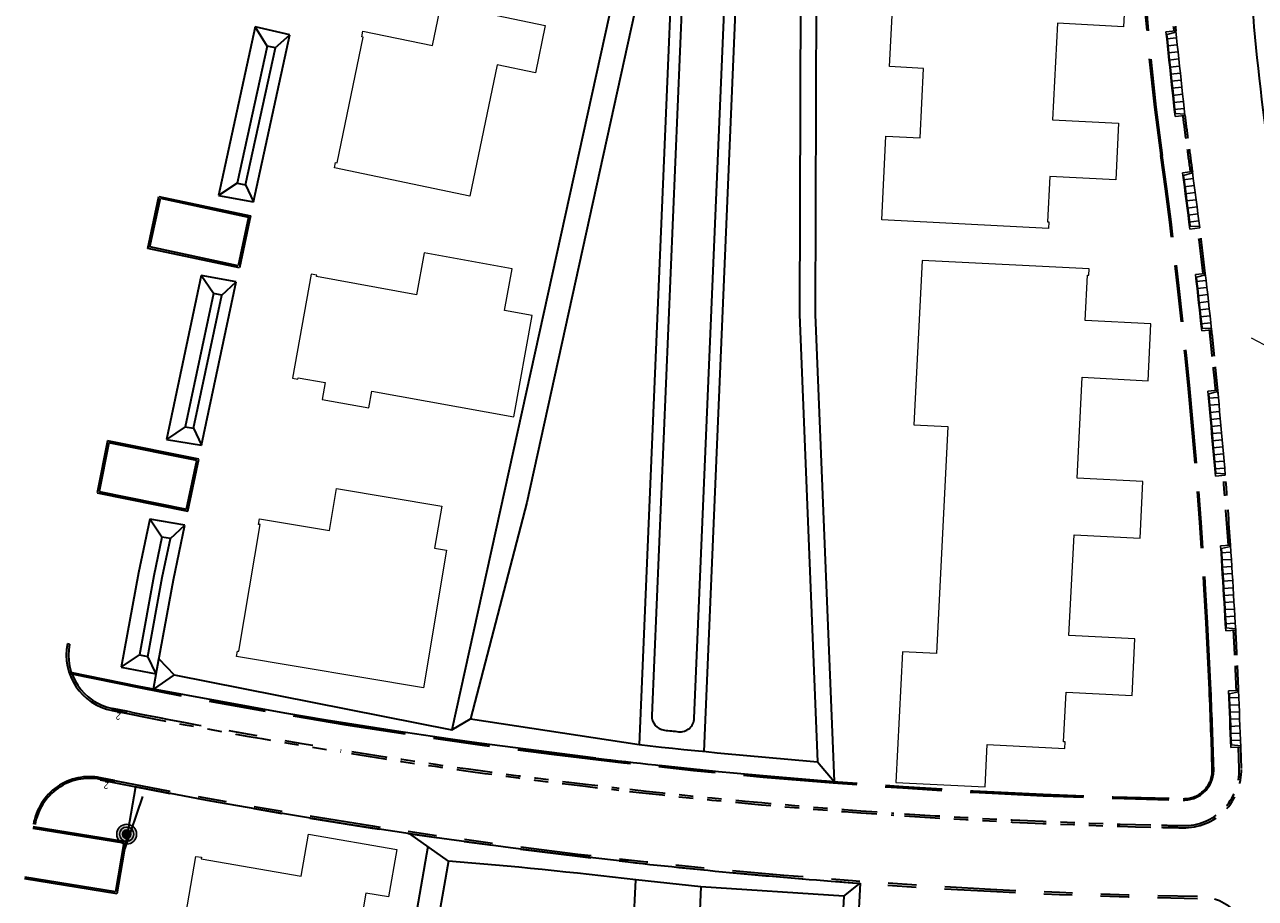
# Model space of a CAD drawing. Header units: metres. Extents: x 110548 to 110769, y 426573 to 426857.
# Tile 2 of 12: x 110548 to 110634, y 426667 to 426728. Entities that reach past the tile are written whole.
import ezdxf

# ---------------------------------------------------------------- set-up
doc = ezdxf.new("R2010")
doc.units = ezdxf.units.M
for name, pattern in [('AM-AS', [16, 10, -2, 2, -2]), ('VH-OPSLUITBAND_100X200', [16, 8, -2, 4, -2]), ('VH-OPSLUITBAND_120X250', [26, 16, -4, 2, -4]), ('VH-TROTTOIRBAND_130-150', [15, 5, -2, 2, -2, 2, -2])]:
    doc.linetypes.add(name, pattern=pattern)
for name, color, linetype, lineweight in [('B-ALG', 8, 'Continuous', 5), ('N-WE-AM-AS_WEG-G', 10, 'AM-AS', 18), ('N-WE-GW-TALUD-G', 90, 'Continuous', 35), ('N-WE-GW-WATERGANG_GREPPEL-G', 90, 'Continuous', 35), ('N-WE-VH-GOOT_BSS-G', 170, 'Continuous', 35), ('N-WE-VH-KANTOPSLUITING_OPSLUITBAND_100X200-G', 150, 'VH-OPSLUITBAND_100X200', 35), ('N-WE-VH-KANTOPSLUITING_OPSLUITBAND_120X250-G', 194, 'VH-OPSLUITBAND_120X250', 35), ('N-WE-VH-KANTOPSLUITING_TROTTOIRBAND_130 150-G', 210, 'VH-TROTTOIRBAND_130-150', 35)]:
    doc.layers.add(name, color=color, linetype=linetype, lineweight=lineweight)
doc.styles.add('NLCS-ISO', font='NLCS-ISO.ttf')

msp = doc.modelspace()

# ---------------------------------------------------------------- hatches: boundary and pattern name
h = msp.add_hatch(color=256)
h.dxf.hatch_style = 1
h.paths.add_polyline_path([(110555.71, 426671.48, 1), (110554.31, 426671.48, 1)])
h = msp.add_hatch(color=256)
h.dxf.hatch_style = 1
h.paths.add_polyline_path([(110554.71, 426671.48, 1), (110555.31, 426671.48, 1)])

# ---------------------------------------------------------------- linework, layer by layer
for p, q in [((110628.888, 426728.041), (110628.192, 426727.966)), ((110628.245, 426727.469), (110628.192, 426727.966)), ((110628.941, 426727.544), (110628.888, 426728.041)), ((110628.941, 426727.544), (110628.245, 426727.469)), ((110628.941, 426727.544), (110628.245, 426727.469)), ((110628.298, 426726.972), (110628.245, 426727.469)), ((110628.994, 426727.047), (110628.298, 426726.972)), ((110628.994, 426727.047), (110628.298, 426726.972)), ((110628.994, 426727.047), (110628.941, 426727.544)), ((110629.047, 426726.549), (110628.994, 426727.047)), ((110628.351, 426726.475), (110628.298, 426726.972)), ((110629.047, 426726.549), (110628.351, 426726.475)), ((110629.047, 426726.549), (110628.351, 426726.475)), ((110628.405, 426725.978), (110628.351, 426726.475)), ((110629.101, 426726.052), (110629.047, 426726.549)), ((110629.101, 426726.052), (110628.405, 426725.978)), ((110629.101, 426726.052), (110628.405, 426725.978)), ((110628.458, 426725.481), (110628.405, 426725.978)), ((110629.154, 426725.555), (110628.458, 426725.481)), ((110629.154, 426725.555), (110628.458, 426725.481)), ((110628.511, 426724.983), (110628.458, 426725.481)), ((110629.154, 426725.555), (110629.101, 426726.052)), ((110629.207, 426725.058), (110629.154, 426725.555)), ((110629.207, 426725.058), (110628.511, 426724.983)), ((110629.207, 426725.058), (110628.511, 426724.983)), ((110628.564, 426724.486), (110628.511, 426724.983)), ((110629.26, 426724.561), (110628.564, 426724.486)), ((110629.26, 426724.561), (110628.564, 426724.486)), ((110628.617, 426723.989), (110628.564, 426724.486)), ((110629.26, 426724.561), (110629.207, 426725.058)), ((110629.314, 426724.064), (110629.26, 426724.561)), ((110629.314, 426724.064), (110628.617, 426723.989)), ((110629.314, 426724.064), (110628.617, 426723.989)), ((110628.671, 426723.492), (110628.617, 426723.989)), ((110629.367, 426723.566), (110628.671, 426723.492)), ((110629.367, 426723.566), (110628.671, 426723.492)), ((110629.367, 426723.566), (110629.314, 426724.064)), ((110629.42, 426723.069), (110629.367, 426723.566)), ((110628.724, 426722.995), (110628.671, 426723.492)), ((110629.42, 426723.069), (110628.724, 426722.995)), ((110629.42, 426723.069), (110628.724, 426722.995)), ((110628.777, 426722.498), (110628.724, 426722.995)), ((110629.473, 426722.572), (110629.42, 426723.069)), ((110629.473, 426722.572), (110628.777, 426722.498)), ((110629.473, 426722.572), (110628.777, 426722.498)), ((110628.83, 426722), (110628.777, 426722.498)), ((110629.526, 426722.075), (110628.83, 426722)), ((110629.526, 426722.075), (110629.473, 426722.572)), ((110630.054, 426718.13), (110629.36, 426718.039)), ((110629.425, 426717.543), (110629.36, 426718.039)), ((110630.119, 426717.634), (110629.425, 426717.543)), ((110630.119, 426717.634), (110629.425, 426717.543)), ((110629.49, 426717.047), (110629.425, 426717.543)), ((110630.119, 426717.634), (110630.054, 426718.13)), ((110630.184, 426717.138), (110630.119, 426717.634)), ((110630.184, 426717.138), (110629.49, 426717.047)), ((110630.184, 426717.138), (110629.49, 426717.047)), ((110629.555, 426716.551), (110629.49, 426717.047)), ((110630.249, 426716.642), (110629.555, 426716.551)), ((110630.249, 426716.642), (110629.555, 426716.551)), ((110630.249, 426716.642), (110630.184, 426717.138)), ((110630.314, 426716.146), (110630.249, 426716.642)), ((110629.62, 426716.056), (110629.555, 426716.551)), ((110630.314, 426716.146), (110629.62, 426716.056)), ((110630.314, 426716.146), (110629.62, 426716.056)), ((110629.685, 426715.56), (110629.62, 426716.056)), ((110630.379, 426715.651), (110630.314, 426716.146)), ((110630.379, 426715.651), (110629.685, 426715.56)), ((110630.379, 426715.651), (110629.685, 426715.56)), ((110629.75, 426715.064), (110629.685, 426715.56)), ((110630.444, 426715.155), (110629.75, 426715.064)), ((110630.444, 426715.155), (110629.75, 426715.064)), ((110629.815, 426714.568), (110629.75, 426715.064)), ((110630.444, 426715.155), (110630.379, 426715.651)), ((110630.509, 426714.659), (110630.444, 426715.155)), ((110630.509, 426714.659), (110629.815, 426714.568)), ((110630.509, 426714.659), (110629.815, 426714.568)), ((110629.88, 426714.072), (110629.815, 426714.568)), ((110630.574, 426714.163), (110629.88, 426714.072)), ((110630.574, 426714.163), (110630.509, 426714.659)), ((110630.963, 426710.959), (110630.268, 426710.881)), ((110630.324, 426710.384), (110630.268, 426710.881)), ((110631.019, 426710.462), (110630.963, 426710.959)), ((110631.019, 426710.462), (110630.324, 426710.384)), ((110631.019, 426710.462), (110630.324, 426710.384)), ((110630.38, 426709.887), (110630.324, 426710.384)), ((110631.075, 426709.965), (110630.38, 426709.887)), ((110631.075, 426709.965), (110630.38, 426709.887)), ((110630.435, 426709.39), (110630.38, 426709.887)), ((110631.075, 426709.965), (110631.019, 426710.462)), ((110631.131, 426709.468), (110631.075, 426709.965)), ((110631.131, 426709.468), (110630.435, 426709.39)), ((110631.131, 426709.468), (110630.435, 426709.39)), ((110630.491, 426708.893), (110630.435, 426709.39)), ((110631.187, 426708.971), (110630.491, 426708.893)), ((110631.187, 426708.971), (110630.491, 426708.893)), ((110630.547, 426708.396), (110630.491, 426708.893)), ((110631.187, 426708.971), (110631.131, 426709.468)), ((110631.243, 426708.474), (110631.187, 426708.971)), ((110631.243, 426708.474), (110630.547, 426708.396)), ((110631.243, 426708.474), (110630.547, 426708.396)), ((110630.603, 426707.899), (110630.547, 426708.396)), ((110631.299, 426707.978), (110630.603, 426707.899)), ((110631.299, 426707.978), (110630.603, 426707.899)), ((110631.299, 426707.978), (110631.243, 426708.474)), ((110631.354, 426707.481), (110631.299, 426707.978)), ((110630.659, 426707.403), (110630.603, 426707.899)), ((110631.354, 426707.481), (110630.659, 426707.403)), ((110631.354, 426707.481), (110630.659, 426707.403)), ((110630.715, 426706.906), (110630.659, 426707.403)), ((110631.41, 426706.984), (110631.354, 426707.481)), ((110631.41, 426706.984), (110630.715, 426706.906)), ((110631.841, 426702.729), (110631.144, 426702.667)), ((110631.188, 426702.169), (110631.144, 426702.667)), ((110631.885, 426702.231), (110631.188, 426702.169)), ((110631.885, 426702.231), (110631.188, 426702.169)), ((110631.232, 426701.671), (110631.188, 426702.169)), ((110631.885, 426702.231), (110631.841, 426702.729)), ((110631.929, 426701.733), (110631.885, 426702.231)), ((110631.929, 426701.733), (110631.232, 426701.671)), ((110631.929, 426701.733), (110631.232, 426701.671)), ((110631.276, 426701.173), (110631.232, 426701.671)), ((110631.974, 426701.235), (110631.276, 426701.173)), ((110631.974, 426701.235), (110631.276, 426701.173)), ((110631.321, 426700.675), (110631.276, 426701.173)), ((110631.974, 426701.235), (110631.929, 426701.733)), ((110632.018, 426700.737), (110631.974, 426701.235)), ((110632.018, 426700.737), (110631.321, 426700.675)), ((110632.018, 426700.737), (110631.321, 426700.675)), ((110631.365, 426700.177), (110631.321, 426700.675)), ((110632.062, 426700.239), (110631.365, 426700.177)), ((110632.062, 426700.239), (110631.365, 426700.177)), ((110631.409, 426699.679), (110631.365, 426700.177)), ((110632.062, 426700.239), (110632.018, 426700.737)), ((110632.106, 426699.741), (110632.062, 426700.239)), ((110632.106, 426699.741), (110631.409, 426699.679)), ((110632.106, 426699.741), (110631.409, 426699.679)), ((110631.453, 426699.181), (110631.409, 426699.679)), ((110632.151, 426699.243), (110632.106, 426699.741)), ((110632.151, 426699.243), (110631.453, 426699.181)), ((110632.151, 426699.243), (110631.453, 426699.181)), ((110631.498, 426698.683), (110631.453, 426699.181)), ((110632.195, 426698.745), (110631.498, 426698.683)), ((110632.195, 426698.745), (110631.498, 426698.683)), ((110631.542, 426698.185), (110631.498, 426698.683)), ((110632.195, 426698.745), (110632.151, 426699.243)), ((110632.239, 426698.247), (110632.195, 426698.745)), ((110632.239, 426698.247), (110631.542, 426698.185)), ((110632.239, 426698.247), (110631.542, 426698.185)), ((110631.586, 426697.687), (110631.542, 426698.185)), ((110632.284, 426697.749), (110631.586, 426697.687)), ((110632.284, 426697.749), (110631.586, 426697.687)), ((110631.631, 426697.189), (110631.586, 426697.687)), ((110632.284, 426697.749), (110632.239, 426698.247)), ((110632.328, 426697.251), (110632.284, 426697.749)), ((110632.328, 426697.251), (110631.631, 426697.189)), ((110632.328, 426697.251), (110631.631, 426697.189)), ((110631.675, 426696.69), (110631.631, 426697.189)), ((110632.372, 426696.752), (110631.675, 426696.69)), ((110632.372, 426696.752), (110632.328, 426697.251)), ((110632.74, 426691.824), (110632.041, 426691.782)), ((110632.072, 426691.283), (110632.041, 426691.782)), ((110632.77, 426691.325), (110632.74, 426691.824)), ((110632.77, 426691.325), (110632.072, 426691.283)), ((110632.77, 426691.325), (110632.072, 426691.283)), ((110632.102, 426690.784), (110632.072, 426691.283)), ((110632.801, 426690.826), (110632.102, 426690.784)), ((110632.801, 426690.826), (110632.102, 426690.784)), ((110632.132, 426690.284), (110632.102, 426690.784)), ((110632.801, 426690.826), (110632.77, 426691.325)), ((110632.831, 426690.327), (110632.801, 426690.826)), ((110632.831, 426690.327), (110632.132, 426690.284)), ((110632.831, 426690.327), (110632.132, 426690.284)), ((110632.162, 426689.785), (110632.132, 426690.284)), ((110632.861, 426689.828), (110632.162, 426689.785)), ((110632.861, 426689.828), (110632.162, 426689.785)), ((110632.192, 426689.286), (110632.162, 426689.785)), ((110632.861, 426689.828), (110632.831, 426690.327)), ((110632.891, 426689.329), (110632.861, 426689.828)), ((110632.891, 426689.329), (110632.192, 426689.286)), ((110632.891, 426689.329), (110632.192, 426689.286)), ((110632.223, 426688.787), (110632.192, 426689.286)), ((110632.921, 426688.83), (110632.891, 426689.329)), ((110632.921, 426688.83), (110632.223, 426688.787)), ((110632.921, 426688.83), (110632.223, 426688.787)), ((110632.253, 426688.288), (110632.223, 426688.787)), ((110632.952, 426688.33), (110632.253, 426688.288)), ((110632.952, 426688.33), (110632.253, 426688.288)), ((110632.283, 426687.789), (110632.253, 426688.288)), ((110632.952, 426688.33), (110632.921, 426688.83)), ((110632.982, 426687.831), (110632.952, 426688.33)), ((110632.982, 426687.831), (110632.283, 426687.789)), ((110632.982, 426687.831), (110632.283, 426687.789)), ((110632.313, 426687.29), (110632.283, 426687.789)), ((110633.012, 426687.332), (110632.313, 426687.29)), ((110633.012, 426687.332), (110632.313, 426687.29)), ((110632.344, 426686.791), (110632.313, 426687.29)), ((110633.012, 426687.332), (110632.982, 426687.831)), ((110633.042, 426686.833), (110633.012, 426687.332)), ((110633.042, 426686.833), (110632.344, 426686.791)), ((110633.042, 426686.833), (110632.344, 426686.791)), ((110632.374, 426686.292), (110632.344, 426686.791)), ((110633.073, 426686.334), (110632.374, 426686.292)), ((110633.073, 426686.334), (110632.374, 426686.292)), ((110633.073, 426686.334), (110633.042, 426686.833)), ((110633.103, 426685.835), (110633.073, 426686.334)), ((110632.404, 426685.793), (110632.374, 426686.292)), ((110633.103, 426685.835), (110632.404, 426685.793)), ((110633.306, 426681.596), (110632.606, 426681.569)), ((110632.625, 426681.07), (110632.606, 426681.569)), ((110633.325, 426681.097), (110633.306, 426681.596)), ((110633.325, 426681.097), (110632.625, 426681.07)), ((110633.325, 426681.097), (110632.625, 426681.07)), ((110632.645, 426680.57), (110632.625, 426681.07)), ((110633.344, 426680.597), (110632.645, 426680.57)), ((110633.344, 426680.597), (110632.645, 426680.57)), ((110632.664, 426680.071), (110632.645, 426680.57)), ((110633.344, 426680.597), (110633.325, 426681.097)), ((110633.363, 426680.097), (110633.344, 426680.597)), ((110633.363, 426680.097), (110632.664, 426680.071)), ((110633.363, 426680.097), (110632.664, 426680.071)), ((110632.683, 426679.571), (110632.664, 426680.071)), ((110633.382, 426679.598), (110632.683, 426679.571)), ((110633.382, 426679.598), (110632.683, 426679.571)), ((110632.702, 426679.071), (110632.683, 426679.571)), ((110633.382, 426679.598), (110633.363, 426680.097)), ((110633.401, 426679.098), (110633.382, 426679.598)), ((110633.401, 426679.098), (110632.702, 426679.071)), ((110633.401, 426679.098), (110632.702, 426679.071)), ((110632.721, 426678.572), (110632.702, 426679.071)), ((110633.42, 426678.598), (110632.721, 426678.572)), ((110633.42, 426678.598), (110632.721, 426678.572)), ((110632.74, 426678.072), (110632.721, 426678.572)), ((110633.42, 426678.598), (110633.401, 426679.098)), ((110633.44, 426678.099), (110633.42, 426678.598)), ((110633.44, 426678.099), (110632.74, 426678.072)), ((110633.44, 426678.099), (110632.74, 426678.072)), ((110632.759, 426677.572), (110632.74, 426678.072)), ((110633.459, 426677.599), (110633.44, 426678.099)), ((110633.459, 426677.599), (110632.759, 426677.572))]:
    msp.add_line(p, q)
at = {"lineweight": 25}
for p, q in [((110628.263, 426727.773), (110628.898, 426727.947)), ((110628.295, 426727.475), (110628.263, 426727.773)), ((110628.348, 426726.977), (110628.295, 426727.475)), ((110628.401, 426726.48), (110628.348, 426726.977)), ((110628.454, 426725.983), (110628.401, 426726.48)), ((110628.508, 426725.486), (110628.454, 426725.983)), ((110628.561, 426724.989), (110628.508, 426725.486)), ((110628.614, 426724.492), (110628.561, 426724.989)), ((110628.667, 426723.994), (110628.614, 426724.492)), ((110628.72, 426723.497), (110628.667, 426723.994)), ((110628.774, 426723), (110628.72, 426723.497)), ((110628.827, 426722.503), (110628.774, 426723)), ((110628.859, 426722.205), (110628.827, 426722.503)), ((110629.516, 426722.169), (110628.859, 426722.205)), ((110629.436, 426717.847), (110630.066, 426718.036)), ((110629.475, 426717.549), (110629.436, 426717.847)), ((110629.54, 426717.054), (110629.475, 426717.549)), ((110629.605, 426716.558), (110629.54, 426717.054)), ((110629.67, 426716.062), (110629.605, 426716.558)), ((110629.734, 426715.566), (110629.67, 426716.062)), ((110629.799, 426715.07), (110629.734, 426715.566)), ((110629.864, 426714.575), (110629.799, 426715.07)), ((110629.903, 426714.277), (110629.864, 426714.575)), ((110630.562, 426714.257), (110629.903, 426714.277)), ((110630.34, 426710.687), (110630.974, 426710.865)), ((110630.373, 426710.389), (110630.34, 426710.687)), ((110630.429, 426709.892), (110630.373, 426710.389)), ((110630.485, 426709.396), (110630.429, 426709.892)), ((110630.541, 426708.899), (110630.485, 426709.396)), ((110630.597, 426708.402), (110630.541, 426708.899)), ((110630.653, 426707.905), (110630.597, 426708.402)), ((110630.709, 426707.408), (110630.653, 426707.905)), ((110630.742, 426707.11), (110630.709, 426707.408)), ((110631.4, 426707.078), (110630.742, 426707.11)), ((110631.211, 426702.472), (110631.849, 426702.635)), ((110631.238, 426702.173), (110631.211, 426702.472)), ((110631.282, 426701.675), (110631.238, 426702.173)), ((110631.326, 426701.177), (110631.282, 426701.675)), ((110631.37, 426700.679), (110631.326, 426701.177)), ((110631.415, 426700.181), (110631.37, 426700.679)), ((110631.459, 426699.683), (110631.415, 426700.181)), ((110631.503, 426699.185), (110631.459, 426699.683)), ((110631.548, 426698.687), (110631.503, 426699.185)), ((110631.592, 426698.189), (110631.548, 426698.687)), ((110631.636, 426697.691), (110631.592, 426698.189)), ((110631.68, 426697.193), (110631.636, 426697.691)), ((110631.707, 426696.894), (110631.68, 426697.193)), ((110632.364, 426696.847), (110631.707, 426696.894)), ((110632.103, 426691.585), (110632.746, 426691.729)), ((110632.122, 426691.286), (110632.103, 426691.585)), ((110632.152, 426690.787), (110632.122, 426691.286)), ((110632.182, 426690.287), (110632.152, 426690.787)), ((110632.212, 426689.788), (110632.182, 426690.287)), ((110632.242, 426689.289), (110632.212, 426689.788)), ((110632.273, 426688.79), (110632.242, 426689.289)), ((110632.303, 426688.291), (110632.273, 426688.79)), ((110632.333, 426687.792), (110632.303, 426688.291)), ((110632.363, 426687.293), (110632.333, 426687.792)), ((110632.393, 426686.794), (110632.363, 426687.293)), ((110632.424, 426686.295), (110632.393, 426686.794)), ((110632.442, 426685.995), (110632.424, 426686.295)), ((110633.097, 426685.93), (110632.442, 426685.995)), ((110632.664, 426681.371), (110633.309, 426681.501)), ((110632.675, 426681.072), (110632.664, 426681.371)), ((110632.695, 426680.572), (110632.675, 426681.072)), ((110632.714, 426680.072), (110632.695, 426680.572)), ((110632.733, 426679.573), (110632.714, 426680.072)), ((110632.752, 426679.073), (110632.733, 426679.573)), ((110632.771, 426678.574), (110632.752, 426679.073)), ((110632.79, 426678.074), (110632.771, 426678.574)), ((110632.801, 426677.774), (110632.79, 426678.074)), ((110633.455, 426677.694), (110632.801, 426677.774))]:
    msp.add_line(p, q, dxfattribs=at)
for radius in [0.7, 0.5, 0.3]:
    msp.add_circle((110555.01, 426671.48), radius)
at = {"layer": 'B-ALG', "flags": 128}
for points in [[(110608.178, 426714.727), (110608.479, 426720.619), (110610.876, 426720.497), (110611.125, 426725.391), (110608.729, 426725.513), (110609.304, 426736.798), (110621.059, 426736.198), (110621.036, 426735.749), (110620.926, 426735.755), (110620.763, 426732.559), (110625.407, 426732.322), (110625.203, 426728.327), (110620.559, 426728.564), (110620.213, 426721.773), (110624.857, 426721.536), (110624.653, 426717.541), (110620.009, 426717.778), (110619.846, 426714.582), (110619.956, 426714.577), (110619.933, 426714.127)], [(110584.489, 426728.4), (110583.796, 426725.072), (110581.104, 426725.632), (110579.179, 426716.391), (110569.634, 426718.379), (110569.715, 426718.771), (110569.823, 426718.748), (110571.666, 426727.598), (110571.559, 426727.621), (110571.64, 426728.012), (110576.535, 426726.993), (110577.147, 426729.93)], [(110582.149, 426711.29), (110575.95, 426712.412), (110575.415, 426709.46), (110568.38, 426710.735), (110568.399, 426710.843), (110568.006, 426710.914), (110566.676, 426703.574), (110567.07, 426703.502), (110567.089, 426703.611), (110568.979, 426703.268), (110568.765, 426702.088), (110572.051, 426701.492), (110572.265, 426702.673), (110582.282, 426700.859), (110583.572, 426707.983), (110581.614, 426708.338)], [(110609.161, 426675.126), (110615.453, 426674.804), (110615.606, 426677.801), (110621.069, 426677.522), (110621.092, 426677.971), (110620.982, 426677.977), (110621.16, 426681.472), (110625.804, 426681.235), (110626.008, 426685.23), (110621.364, 426685.467), (110621.726, 426692.558), (110626.37, 426692.321), (110626.574, 426696.316), (110621.93, 426696.553), (110622.292, 426703.643), (110626.936, 426703.406), (110627.139, 426707.401), (110622.495, 426707.638), (110622.659, 426710.834), (110622.769, 426710.828), (110622.791, 426711.278), (110611.037, 426711.878), (110610.446, 426700.293), (110612.842, 426700.17), (110612.027, 426684.191), (110609.63, 426684.314)], [(110577.191, 426694.575), (110576.695, 426691.616), (110577.534, 426691.476), (110575.907, 426681.771), (110562.741, 426683.978), (110562.807, 426684.373), (110562.915, 426684.355), (110564.41, 426693.27), (110564.301, 426693.289), (110564.367, 426693.683), (110569.299, 426692.856), (110569.795, 426695.815)], [(110574.027, 426670.411), (110573.448, 426667.061), (110571.862, 426667.334), (110570.698, 426660.594), (110559.031, 426662.608), (110559.012, 426662.5), (110558.618, 426662.568), (110559.887, 426669.919), (110560.281, 426669.851), (110560.262, 426669.743), (110567.308, 426668.526), (110567.818, 426671.483)]]:
    msp.add_lwpolyline(points, close=True, dxfattribs=at)
at = {"layer": 'N-WE-AM-AS_WEG-G'}
msp.add_lwpolyline([(110634.184, 426706.425), (110702.63, 426670.49), (110681.015, 426629.319), (110652.79, 426644.137, 0.015986), (110653.372, 426671.029, -0.124084), (110656.379, 426683.503), (110661.017, 426692.337)], format="xyb", dxfattribs=at)
at = {"layer": 'N-WE-GW-TALUD-G'}
for p, q in [((110592.633, 426745.712), (110577.918, 426678.832)), ((110594.283, 426745.3), (110583.178, 426694.828)), ((110602.475, 426739.141), (110602.393, 426708.054)), ((110603.575, 426739.111), (110603.493, 426708.075)), ((110594.399, 426736.776), (110591.985, 426679.837)), ((110594.98, 426679.646), (110597.396, 426736.649)), ((110595.681, 426677.302), (110598.195, 426736.616)), ((110593.218, 426727.81), (110591.098, 426677.788)), ((110602.393, 426708.054), (110603.663, 426676.578)), ((110603.493, 426708.075), (110604.82, 426675.182)), ((110583.178, 426694.828), (110579.212, 426679.591)), ((110556.894, 426681.7), (110557.277, 426683.818)), ((110557.277, 426683.818), (110558.345, 426682.7)), ((110558.345, 426682.7), (110556.893, 426681.7)), ((110558.345, 426682.7), (110577.918, 426678.832)), ((110566.143, 426680.005), (110556.893, 426681.7)), ((110569.047, 426679.517), (110566.143, 426680.005)), ((110574.02, 426678.728), (110569.047, 426679.517)), ((110577.918, 426678.832), (110579.212, 426679.591)), ((110579.212, 426679.591), (110591.098, 426677.788)), ((110577.823, 426678.175), (110574.02, 426678.728)), ((110579.824, 426677.885), (110577.823, 426678.175)), ((110588.057, 426676.828), (110579.824, 426677.885)), ((110603.663, 426676.578), (110604.82, 426675.182)), ((110555.632, 426674.809), (110554.876, 426670.477)), ((110560.935, 426673.811), (110555.632, 426674.809)), ((110556.13, 426674.14), (110554.882, 426670.476)), ((110565.409, 426673.023), (110560.935, 426673.811)), ((110570.628, 426672.165), (110565.409, 426673.023)), ((110576.676, 426671.253), (110570.628, 426672.165)), ((110577.67, 426669.586), (110574.944, 426671.515)), ((110582.039, 426670.518), (110576.676, 426671.253)), ((110576.215, 426670.615), (110573.137, 426652.79)), ((110585.978, 426670.022), (110582.039, 426670.518)), ((110590.332, 426669.521), (110585.978, 426670.022)), ((110577.661, 426669.595), (110574.974, 426654.039)), ((110590.047, 426651.642), (110590.871, 426668.255)), ((110595.434, 426667.78), (110590.871, 426668.255)), ((110595.434, 426667.78), (110595.341, 426665.584)), ((110605.508, 426667.106), (110595.434, 426667.78)), ((110595.434, 426667.78), (110595.434, 426667.78)), ((110595.434, 426667.78), (110595.434, 426667.78)), ((110606.656, 426668.024), (110605.491, 426645.191)), ((110605.508, 426667.106), (110606.656, 426668.024)), ((110605.508, 426667.106), (110604.389, 426645.189))]:
    msp.add_line(p, q, dxfattribs=at)
for centre, radius, start, end in [((110826.175, 426721.989), 233.03, 174.26064, 178.56864), ((110592.985, 426679.794), 1, 177.57298, 263.87185), ((110593.981, 426679.688), 1, 264.00871, 357.57298), ((110637.767, 427096.897), 420.5, 263.87185, 264.00871), ((110637.759, 427096.797), 421.6, 263.64564, 265.36113), ((110637.763, 427096.834), 422.936, 263.25068, 265.53265), ((110551.673, 426345.537), 325.089, 83.07456, 85.41317), ((110637.767, 427096.897), 430, 263.66662, 265.85092)]:
    msp.add_arc(centre, radius, start, end, dxfattribs=at)
at = {"layer": 'N-WE-GW-WATERGANG_GREPPEL-G'}
for p, q in [((110564.065, 426728.322), (110561.467, 426716.431)), ((110566.508, 426727.751), (110564.065, 426728.322)), ((110564.892, 426726.951), (110564.065, 426728.322)), ((110563.929, 426715.985), (110566.508, 426727.751)), ((110565.468, 426726.829), (110566.508, 426727.751)), ((110564.892, 426726.951), (110562.785, 426717.31)), ((110563.376, 426717.203), (110565.482, 426726.841)), ((110565.479, 426726.829), (110564.892, 426726.951)), ((110562.785, 426717.31), (110561.467, 426716.431)), ((110562.785, 426717.31), (110563.376, 426717.203)), ((110563.376, 426717.203), (110563.929, 426715.985)), ((110561.467, 426716.431), (110563.929, 426715.985)), ((110560.26, 426710.806), (110557.803, 426699.272)), ((110561.114, 426709.534), (110560.26, 426710.806)), ((110562.721, 426710.36), (110560.26, 426710.806)), ((110560.271, 426698.858), (110562.721, 426710.36)), ((110561.703, 426709.418), (110562.721, 426710.36)), ((110561.114, 426709.534), (110559.118, 426700.167)), ((110559.708, 426700.054), (110561.703, 426709.418)), ((110561.703, 426709.418), (110561.114, 426709.534)), ((110559.118, 426700.167), (110557.803, 426699.272)), ((110559.118, 426700.167), (110559.708, 426700.054)), ((110559.708, 426700.054), (110560.271, 426698.858)), ((110557.803, 426699.272), (110560.271, 426698.858)), ((110556.637, 426693.65), (110555.847, 426689.881)), ((110557.497, 426692.391), (110556.637, 426693.65)), ((110559.106, 426693.236), (110556.637, 426693.65)), ((110558.09, 426692.291), (110559.106, 426693.236)), ((110558.298, 426689.386), (110559.106, 426693.236)), ((110557.497, 426692.391), (110556.927, 426689.669)), ((110558.09, 426692.291), (110557.497, 426692.391)), ((110557.513, 426689.54), (110558.09, 426692.291)), ((110555.847, 426689.881), (110554.63, 426683.23)), ((110556.927, 426689.669), (110555.909, 426684.105)), ((110556.498, 426683.992), (110557.513, 426689.54)), ((110557.086, 426682.759), (110558.298, 426689.386)), ((110554.63, 426683.23), (110555.909, 426684.105)), ((110555.909, 426684.105), (110556.498, 426683.992)), ((110557.086, 426682.759), (110556.498, 426683.992)), ((110554.63, 426683.23), (110557.086, 426682.759))]:
    msp.add_line(p, q, dxfattribs=at)
at = {"layer": 'N-WE-VH-GOOT_BSS-G'}
msp.add_arc((110798.674, 426743.106), 164.95, 183.8635, 187.94922, dxfattribs=at)
at = {"layer": 'N-WE-VH-KANTOPSLUITING_OPSLUITBAND_100X200-G'}
for centre, radius, start, end in [((110798.674, 426743.106), 172.5, 169.72899, 187.9492), ((110798.674, 426743.106), 172.4, 169.72899, 187.9492), ((110238.112, 426664.831), 393.5, 2.44678, 7.9492), ((110238.112, 426664.831), 393.6, 2.44678, 7.9492), ((110637.767, 427096.897), 423, 258.16785, 268.86896), ((110637.767, 427096.897), 423.1, 258.16785, 268.86896), ((110199.148, 426663.166), 432.5, 1.70553, 2.44678), ((110199.148, 426663.166), 432.6, 1.70553, 2.44678), ((110629.457, 426675.979), 2.1, 268.86896, 1.70553), ((110629.457, 426675.979), 2, 268.86896, 1.70553)]:
    msp.add_arc(centre, radius, start, end, dxfattribs=at)
at = {"layer": 'N-WE-VH-KANTOPSLUITING_OPSLUITBAND_120X250-G', "ltscale": 0.5}
for p, q in [((110556.641, 426712.838), (110556.641, 426712.838)), ((110550.984, 426684.855), (110550.837, 426684.882)), ((110548.403, 426671.912), (110554.817, 426670.871)), ((110548.422, 426672.031), (110554.956, 426670.97)), ((110554.817, 426670.871), (110554.227, 426667.411)), ((110554.956, 426670.97), (110554.325, 426667.274)), ((110554.325, 426667.274), (110547.823, 426668.34)), ((110554.227, 426667.411), (110547.843, 426668.459))]:
    msp.add_line(p, q, dxfattribs=at)
for points in [[(110563.74, 426715.011), (110562.952, 426711.355), (110556.491, 426712.708), (110557.278, 426716.375)], [(110563.597, 426714.919), (110562.86, 426711.497), (110556.641, 426712.838), (110557.387, 426716.257)], [(110560.081, 426697.886), (110553.662, 426699.169), (110552.929, 426695.501), (110559.313, 426694.226)], [(110559.939, 426697.792), (110553.756, 426699.028), (110553.071, 426695.596), (110559.22, 426694.367)]]:
    msp.add_lwpolyline(points, close=True, dxfattribs=at)
for centre, radius, start, end in [((110554.761, 426684.108), 4, 168.81335, 258.81335), ((110554.761, 426684.108), 3.85, 168.81335, 258.81335), ((110552.393, 426671.528), 4, 78.85865, 170.6825), ((110552.393, 426671.528), 3.88, 78.85865, 170.6825)]:
    msp.add_arc(centre, radius, start, end, dxfattribs=at)
at = {"layer": 'N-WE-VH-KANTOPSLUITING_TROTTOIRBAND_130 150-G'}
for p, q in [((110554.014, 426680.331), (110553.985, 426680.184)), ((110555.334, 426680.07), (110554.014, 426680.331)), ((110554.995, 426680.137), (110554.014, 426680.331)), ((110554.014, 426680.331), (110554.966, 426679.99)), ((110553.985, 426680.184), (110554.966, 426679.99)), ((110554.966, 426679.99), (110554.995, 426680.137)), ((110553.166, 426675.453), (110553.137, 426675.306)), ((110553.137, 426675.306), (110554.118, 426675.112)), ((110553.166, 426675.453), (110554.118, 426675.112)), ((110553.166, 426675.453), (110553.166, 426675.453)), ((110554.147, 426675.259), (110553.166, 426675.453)), ((110554.118, 426675.112), (110554.147, 426675.259))]:
    msp.add_line(p, q, dxfattribs=at)
at = {"layer": 'N-WE-VH-KANTOPSLUITING_TROTTOIRBAND_130 150-G', "ltscale": 0.5}
for p, q in [((110553.985, 426680.184), (110555.305, 426679.923)), ((110633.355, 426676.095), (110633.303, 426677.593)), ((110633.505, 426676.1), (110633.459, 426677.599))]:
    msp.add_line(p, q, dxfattribs=at)
for centre, radius, start, end in [((110798.697, 426743.108), 170.623, 183.78143, 185.0713), ((110806.483, 426743.574), 178.273, 183.76656, 184.99861), ((110811.152, 426744.668), 183.176, 187.09009, 187.59686), ((110933.565, 426760.153), 306.414, 187.13858, 187.44076), ((110811.152, 426744.668), 183.176, 187.83145, 188.33634), ((110848.205, 426749.321), 220.369, 187.71741, 188.13757), ((110238.112, 426664.831), 395.4, 6.69696, 7.16435), ((110238.112, 426664.831), 395.55, 6.69686, 7.16446), ((110231.832, 426664.152), 401.717, 5.85117, 6.11837), ((110268.79, 426668.151), 364.693, 5.81581, 6.1125), ((110231.832, 426664.152), 401.717, 5.50878, 5.7442), ((110268.79, 426668.151), 364.693, 5.40571, 5.7002), ((110238.112, 426664.831), 395.4, 3.91313, 4.62868), ((110238.153, 426664.834), 395.509, 3.91294, 4.62889), ((110315.576, 426668.496), 317.85, 2.81089, 3.1254), ((110158.392, 426661.389), 475.343, 2.73735, 2.94792), ((110315.576, 426668.496), 317.85, 2.361, 2.67569), ((110158.392, 426661.389), 475.343, 2.43639, 2.64748), ((110637.792, 427097.066), 425.22, 258.81447, 260.83874), ((110637.792, 427097.066), 425.22, 260.93969, 263.50211), ((110637.777, 427096.953), 424.957, 260.93938, 263.50239), ((110629.457, 426675.979), 4.05, 268.86896, 1.70647), ((110629.457, 426675.979), 3.9, 268.86896, 1.70359), ((110637.828, 427097.524), 425.68, 263.60513, 266.12028), ((110637.777, 427096.953), 424.957, 263.60351, 266.12201), ((110637.744, 427095.372), 423.526, 266.21337, 268.56356), ((110637.767, 427096.897), 424.9, 266.22388, 268.56555), ((110636.385, 427030.074), 358.212, 268.63905, 268.87901), ((110637.767, 427096.897), 424.9, 268.66668, 268.86896)]:
    msp.add_arc(centre, radius, start, end, dxfattribs=at)
at = {"layer": 'N-WE-VH-KANTOPSLUITING_TROTTOIRBAND_130 150-G'}
for centre, radius, start, end in [((110637.777, 427096.953), 424.957, 258.81359, 260.83826), ((110552.393, 426671.528), 3.85, 78.74242, 78.86061), ((110637.78, 427097.103), 430.206, 258.65416, 269.01901), ((110637.78, 427097.106), 430.059, 258.65311, 269.01899), ((110630.349, 426663.111), 4, 359.90051, 89.02021)]:
    msp.add_arc(centre, radius, start, end, dxfattribs=at)

# ---------------------------------------------------------------- texts
at = {"layer": 'N-WE-VH-KANTOPSLUITING_TROTTOIRBAND_130 150-G', "style": 'NLCS-ISO'}
for p in [(110554.63, 426679.989), (110553.783, 426675.111)]:
    msp.add_text('2', height=0.5, rotation=168.81335, dxfattribs=at).set_placement(p)

doc.saveas('drawing.dxf')
